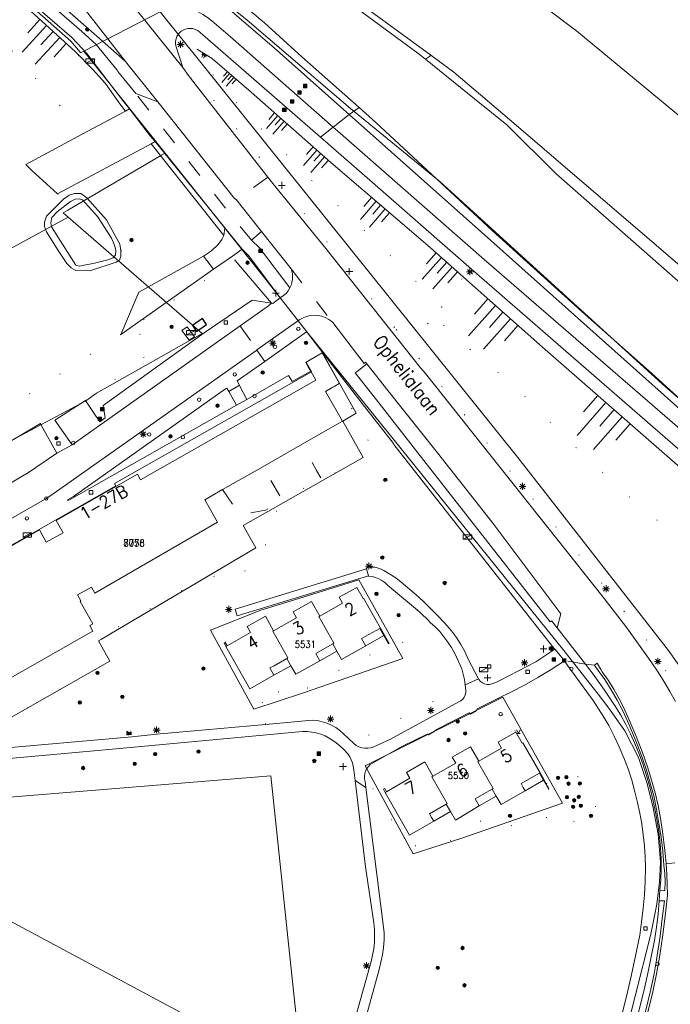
# Model space of a CAD drawing. Header units: metres. Extents: x 3 to 114181, y 112716 to 476231.
# Tile 86 of 90: x 112737 to 112832, y 475804 to 475948. Entities that reach past the tile are written whole.
import ezdxf
from ezdxf.enums import TextEntityAlignment as Align

# ---------------------------------------------------------------- set-up
doc = ezdxf.new("R2010")
doc.units = ezdxf.units.M
doc.header["$MEASUREMENT"] = 0
for name, pattern in [('DGN Style 1', [5.201608, 0.008655, -5.192953]), ('DGN Style 3', [12.11689, 8.654921, -3.461969]), ('DGN Style 5', [6.058445, 2.596476, -3.461969])]:
    doc.linetypes.add(name, pattern=pattern)
for name, color, linetype, lineweight in [('Cultuurscheiding BGT', 3, 'DGN Style 1', 0), ('Functie scheiding OTD BGT', 7, 'DGN Style 5', 0), ('Functie scheiding OWT BGT', 4, 'DGN Style 5', 0), ('Functie scheiding WGD BGT', 7, 'DGN Style 5', 0), ('Insteeksloot BGT', 4, 'Continuous', 0), ('Kadasterperceelnummers', 14, 'Continuous', 0), ('Kadasterpercelen', 14, 'Continuous', 13), ('Kant algemeen verharding BGT', 7, 'Continuous', 0), ('Kant water BGT', 4, 'Continuous', 0), ('Kruinlijn BGT', 3, 'Continuous', 0), ('Kruinlijn symbool BGT', 3, 'Continuous', 0), ('Lage trafo BGT', 1, 'Continuous', 30), ('Luifel H1 BGT', 1, 'DGN Style 3', 13), ('Muur BGT', 1, 'Continuous', 13), ('Onbegroeid terreindeel BGT', 7, 'Continuous', 0), ('Pand BGT', 7, 'Continuous', 13), ('Symbool Afval Apart Plaats BGT', 5, 'Continuous', 0), ('Symbool Bank BGT', 2, 'Continuous', 0), ('Symbool Boom BGT', 3, 'Continuous', 0), ('Symbool Drainageput BGT', 5, 'Continuous', 0), ('Symbool Inspectieput BGT', 5, 'Continuous', 0), ('Symbool Kast BGT', 7, 'Continuous', 0), ('Symbool Kolk BGT', 5, 'Continuous', 0), ('Symbool Lichtmast BGT', 7, 'Continuous', 0), ('Symbool Paal - Steen BGT', 7, 'Continuous', 0), ('Symbool Verkeersbordpaal BGT', 7, 'Continuous', 0), ('Symbool Verklikker Transportleiding BGT', 5, 'Continuous', 0), ('Symbool Waterleidingput BGT', 5, 'Continuous', 0), ('Tekst Nummeraanduidingsreeks BGT', 7, 'Continuous', 0), ('Tekst ORL Straatnaam BGT', 3, 'Continuous', 0), ('Tussenmuur BGT', 7, 'Continuous', 13), ('Walbescherming BGT', 5, 'Continuous', 13)]:
    doc.layers.add(name, color=color, linetype=linetype, lineweight=lineweight)
doc.styles.add('Style-STANDARD', font='STANDARD.shx')

# ---------------------------------------------------------------- blocks, each defined once
blk = doc.blocks.new('CELS04')
at = {"layer": 'Kruinlijn symbool BGT'}
for p, q in [((-0.176, 0.516), (-0.13, -0.011)), ((0.084, 0.538), (0.13, 0.011)), ((-0.283, 0.241), (-0.26, -0.023)), ((-0.023, 0.264), (0, 0)), ((0.237, 0.286), (0.26, 0.023))]:
    blk.add_line(p, q, dxfattribs=at)
blk = doc.blocks.new('CELS04_5')
at = {"layer": 'Kruinlijn symbool BGT'}
for p, q in [((-0.113, 0.29), (-0.074, -0.01)), ((0.035, 0.309), (0.074, 0.01)), ((-0.019, 0.15), (0, 0)), ((0.128, 0.169), (0.147, 0.019)), ((-0.167, 0.131), (-0.147, -0.019))]:
    blk.add_line(p, q, dxfattribs=at)
blk = doc.blocks.new('CELS04_6')
at = {"layer": 'Kruinlijn symbool BGT'}
for p, q in [((-0.139, 0.335), (-0.085, -0.013)), ((0.032, 0.361), (0.085, 0.013)), ((-0.197, 0.148), (-0.17, -0.026)), ((-0.027, 0.174), (0, 0)), ((0.144, 0.2), (0.17, 0.026))]:
    blk.add_line(p, q, dxfattribs=at)
blk = doc.blocks.new('CELS04_7')
at = {"layer": 'Kruinlijn symbool BGT'}
for p, q in [((-0.04, 0.047), (-0.013, -0.006)), ((-0.039, 0.014), (-0.025, -0.013)), ((-0.015, 0.06), (0.013, 0.006)), ((-0.014, 0.027), (0, 0)), ((0.012, 0.04), (0.025, 0.013))]:
    blk.add_line(p, q, dxfattribs=at)
blk = doc.blocks.new('CELS04_8')
at = {"layer": 'Kruinlijn symbool BGT'}
for p, q in [((0.053, 0.434), (0.104, 0.012)), ((-0.154, 0.409), (-0.104, -0.012)), ((-0.233, 0.186), (-0.207, -0.025)), ((-0.025, 0.211), (0, 0)), ((0.182, 0.236), (0.207, 0.025))]:
    blk.add_line(p, q, dxfattribs=at)
blk = doc.blocks.new('CELS04_9')
at = {"layer": 'Kruinlijn symbool BGT'}
for p, q in [((-0.067, 0.164), (-0.042, -0.006)), ((0.016, 0.176), (0.042, 0.006)), ((-0.096, 0.073), (-0.083, -0.012)), ((-0.013, 0.085), (0, 0)), ((0.071, 0.097), (0.083, 0.012))]:
    blk.add_line(p, q, dxfattribs=at)
blk = doc.blocks.new('CELS04_10')
at = {"layer": 'Kruinlijn symbool BGT'}
for p, q in [((-0.094, 0.243), (-0.062, -0.008)), ((0.029, 0.259), (0.062, 0.008)), ((-0.14, 0.11), (-0.123, -0.016)), ((-0.016, 0.126), (0, 0)), ((0.107, 0.142), (0.123, 0.016))]:
    blk.add_line(p, q, dxfattribs=at)
blk = doc.blocks.new('CELS04_49')
at = {"layer": 'Kruinlijn symbool BGT'}
for p, q in [((0.074, 0.609), (0.145, 0.018)), ((-0.217, 0.574), (-0.145, -0.018)), ((-0.036, 0.296), (0, 0)), ((0.255, 0.331), (0.291, 0.035)), ((-0.327, 0.261), (-0.291, -0.035))]:
    blk.add_line(p, q, dxfattribs=at)
blk = doc.blocks.new('CELS04_51')
at = {"layer": 'Kruinlijn symbool BGT'}
for p, q in [((-0.242, 0.611), (-0.155, -0.021)), ((0.068, 0.653), (0.155, 0.021)), ((-0.043, 0.316), (0, 0)), ((0.267, 0.358), (0.31, 0.042)), ((-0.353, 0.274), (-0.31, -0.042))]:
    blk.add_line(p, q, dxfattribs=at)
blk = doc.blocks.new('CELQ75')
at = {"layer": 'Symbool Afval Apart Plaats BGT'}
for p, q in [((-0.01, 0.003), (-0.02, 0.001)), ((-0.02, 0.001), (-0.017, -0.001)), ((-0.012, 0.007), (-0.007, 0.016)), ((-0.012, 0.007), (-0.005, 0.003)), ((-0.006, -0.006), (-0.01, 0.003)), ((-0.007, 0.016), (0.007, 0.016)), ((0, 0.012), (-0.005, 0.003)), ((0.002, 0.008), (0, 0.012)), ((0.002, 0.008), (0, 0.006)), ((0, 0.006), (0.009, 0.006)), ((0.007, 0.016), (0.009, 0.013)), ((0.014, 0.006), (0.007, 0.001)), ((0.012, -0.008), (0.007, 0.001)), ((0.009, 0.006), (0.013, 0.015)), ((0.013, 0.015), (0.009, 0.013)), ((0.014, 0.006), (0.019, -0.003)), ((-0.019, -0.005), (-0.017, -0.001)), ((-0.01, -0.016), (-0.019, -0.005)), ((-0.009, -0.004), (-0.011, -0.008)), ((-0.011, -0.008), (-0.001, -0.008)), ((-0.001, -0.016), (-0.01, -0.016)), ((-0.009, -0.004), (-0.006, -0.006)), ((-0.001, -0.008), (-0.001, -0.016)), ((0.002, -0.012), (0.007, -0.004)), ((0.007, -0.02), (0.002, -0.012)), ((0.007, -0.004), (0.007, -0.008)), ((0.007, -0.008), (0.012, -0.008)), ((0.012, -0.016), (0.007, -0.016)), ((0.007, -0.016), (0.007, -0.02)), ((0.019, -0.003), (0.012, -0.016))]:
    blk.add_line(p, q, dxfattribs=at)
at = {"layer": 'Symbool Afval Apart Plaats BGT', "flags": 128}
blk.add_lwpolyline([(-0.013, 0.025), (0.012, 0.025), (0.025, 0.012), (0.025, -0.013), (0.012, -0.025), (-0.013, -0.025), (-0.025, -0.013), (-0.025, 0.012)], close=True, dxfattribs=at)
blk = doc.blocks.new('CELQ31')
at = {"layer": 'Symbool Verklikker Transportleiding BGT'}
for p, q in [((0, 0), (-0.025, 0.05)), ((-0.025, 0), (0.025, 0)), ((0, 0), (0.025, 0.05))]:
    blk.add_line(p, q, dxfattribs=at)
blk = doc.blocks.new('CELQ70')
at = {"layer": 'Symbool Kast BGT'}
for p, q in [((-0.062, 0.031), (0.062, 0.031)), ((-0.062, -0.031), (-0.062, 0.031)), ((-0.062, -0.031), (0.062, 0.031)), ((0.062, -0.031), (0.062, 0.031)), ((-0.062, -0.031), (0.062, -0.031))]:
    blk.add_line(p, q, dxfattribs=at)
blk = doc.blocks.new('CELQ21')
at = {"layer": 'Symbool Lichtmast BGT'}
for p, q in [((-0.05, 0), (0.05, 0)), ((0.035, -0.034), (-0.035, 0.034)), ((0.035, 0.034), (-0.035, -0.034)), ((0, 0.053), (0, -0.047))]:
    blk.add_line(p, q, dxfattribs=at)
blk = doc.blocks.new('CELQ30')
at = {"layer": 'Symbool Verkeersbordpaal BGT'}
for p, q in [((-0.05, 0), (0.05, 0)), ((0, 0.05), (0, -0.05))]:
    blk.add_line(p, q, dxfattribs=at)
blk = doc.blocks.new('CELQ20')
at = {"layer": 'Symbool Paal - Steen BGT', "flags": 128}
for points in [[(-0.025, -0.025), (-0.025, 0.025), (0.025, 0.025), (0.025, -0.025)], [(-0.018, -0.018), (-0.018, 0.018), (0.018, 0.018), (0.018, -0.018)], [(-0.011, -0.011), (-0.011, 0.011), (0.011, 0.011), (0.011, -0.011)], [(-0.004, -0.004), (-0.004, 0.004), (0.004, 0.004), (0.004, -0.004)]]:
    blk.add_lwpolyline(points, close=True, dxfattribs=at)
blk = doc.blocks.new('CELQ24')
at = {"layer": 'Symbool Drainageput BGT'}
blk.add_circle((0, 0), 0.025, dxfattribs=at)
blk = doc.blocks.new('CELQ72')
at = {"layer": 'Symbool Inspectieput BGT', "flags": 128}
blk.add_lwpolyline([(0.025, 0.025), (-0.025, 0.025), (-0.025, -0.025), (0.025, -0.025)], close=True, dxfattribs=at)
blk = doc.blocks.new('CELQ24_1')
at = {"layer": 'Symbool Kolk BGT'}
blk.add_circle((0, 0), 0.025, dxfattribs=at)
blk = doc.blocks.new('CELQ24_2')
at = {"layer": 'Symbool Waterleidingput BGT'}
blk.add_circle((0, 0), 0.025, dxfattribs=at)
blk = doc.blocks.new('BGT_BK')
at = {"layer": 'Symbool Bank BGT', "style": 'Style-STANDARD', "width": 0.399371}
blk.add_text('Bank', height=0.05, dxfattribs=at).set_placement((0.011, 0), align=Align.MIDDLE_CENTER)
blk = doc.blocks.new('CELA07')
at = {"layer": 'Symbool Boom BGT'}
for radius in [0.025, 0.018, 0.011, 0.00407]:
    blk.add_circle((0, 0), radius, dxfattribs=at)

msp = doc.modelspace()

# ---------------------------------------------------------------- linework, layer by layer
at = {"layer": 'Cultuurscheiding BGT', "flags": 128}
for points in [[(112752.32, 475935.01), (112751.49, 475936.06), (112749.38, 475939.03), (112747.51, 475941.12), (112744.99, 475943.66), (112738.47, 475949.64), (112734.49, 475953.08), (112733.57, 475953.6), (112732.45, 475954.03), (112731.69, 475954.27), (112730.28, 475954.42)], [(112745.99, 475931.62), (112745.04, 475932.71), (112743.26, 475935.22), (112736.8, 475942.44), (112734.77, 475945.11), (112733.23, 475946.56), (112731.05, 475948.2), (112730.23, 475948.37)], [(112762.84, 475944.01), (112760.02, 475946.2)], [(112798.58, 475906.32), (112789.44, 475915.52), (112780.52, 475923.89), (112776.6, 475927.89), (112769.34, 475935.32), (112764.75, 475940.76), (112762.84, 475944.01)], [(112801.77, 475910.74), (112796.91, 475915.05), (112782.39, 475927.5), (112779.41, 475930.12), (112770.72, 475937.75), (112765.03, 475942.66), (112765.01, 475942.68), (112762.84, 475944.01)], [(112761.83, 475939.83), (112762.33, 475940.22), (112773.82, 475925.85), (112778.78, 475919.65), (112791.96, 475903.01)], [(112735.01, 475930), (112737.75, 475927.22)], [(112766.69, 475916.83), (112756.09, 475930.24)], [(112742.38, 475922.92), (112743.25, 475922.13)], [(112751.66, 475914.6), (112754.6, 475910.54), (112754.5, 475909.49), (112754.25, 475908.52)], [(112768.38, 475913.18), (112767.98, 475913.79)], [(112769.98, 475914.22), (112768.38, 475913.18)], [(112768.38, 475913.18), (112751.65, 475902.35)], [(112768.38, 475913.18), (112773.69, 475906.9)], [(112798.58, 475906.32), (112798.74, 475906.5), (112800.14, 475907.53), (112800.59, 475907.85), (112800.84, 475908.18), (112801.31, 475910.15), (112801.77, 475910.74)], [(112938.47, 475791.91), (112938.21, 475792.14), (112910.98, 475815.63), (112893.63, 475831.09), (112855.86, 475863.7), (112834.29, 475882.21), (112813.33, 475900.48), (112801.77, 475910.74)], [(112796.54, 475903.89), (112797.02, 475904.64), (112797.89, 475905.57), (112798.58, 475906.32)], [(112791.96, 475903.01), (112792.67, 475903.53), (112793.79, 475903.63), (112795.22, 475903.86), (112796.54, 475903.89)], [(112942.58, 475772.03), (112940.55, 475775.1), (112937.99, 475777.59), (112934.08, 475780.23), (112930.72, 475782.88), (112927.01, 475786.42), (112924.7, 475790.12), (112922.34, 475793.22), (112917.03, 475796.96), (112909.16, 475803.45), (112899.08, 475813.03), (112887.9, 475823.96), (112876.07, 475832.84), (112867.21, 475840.81), (112860.91, 475846.71), (112857.11, 475849.97), (112854.71, 475853.07), (112847.64, 475858.9), (112844.94, 475860.29), (112842.13, 475863.59), (112840.67, 475865.43), (112836.11, 475868.48), (112831.45, 475874.07), (112826.78, 475877.91), (112816.8, 475887.15), (112809.13, 475894.93), (112802.36, 475900.47), (112799.75, 475903.3), (112798.92, 475903.64), (112797.82, 475903.82), (112796.54, 475903.89)], [(112751.65, 475902.35), (112736.08, 475892.23), (112726.88, 475886.54), (112724.02, 475884.54), (112722.01, 475883.02), (112720.11, 475881.69), (112719.59, 475881.23), (112718.73, 475880.26), (112718.43, 475879.56), (112718.53, 475878.85), (112718.94, 475878.24)], [(112746.46, 475892.69), (112753.6, 475897.74), (112756.5, 475900.35), (112756.46, 475901.2), (112755.95, 475901.77), (112755.18, 475902.23), (112754.19, 475902.41), (112753.01, 475902.5), (112751.65, 475902.35)], [(112791.96, 475903.01), (112792.84, 475901.9), (112807.02, 475884.27), (112820.71, 475867.62), (112828.2, 475858.19), (112830.62, 475854.47), (112831.71, 475852.54), (112832.5, 475851.14)], [(112781.11, 475899.64), (112781.19, 475899.68)], [(112791.61, 475886.27), (112788.66, 475884.95), (112787.73, 475887.08), (112786.96, 475889.58), (112786.04, 475890.73), (112782.96, 475894.79)], [(112784.06, 475889.64), (112787, 475884.5), (112781.33, 475881.16), (112780.91, 475881.37), (112777.68, 475879.42), (112775.44, 475878.07), (112774.16, 475876.01), (112773.34, 475873.99), (112772.69, 475872.23), (112772.9, 475871.16), (112772.48, 475869.53), (112769.5, 475867.57), (112766.79, 475866.01), (112765.1, 475867.07), (112761.94, 475865.72), (112760.04, 475864.6), (112757.82, 475863.3), (112754.4, 475861.4), (112748.19, 475857.84), (112750.05, 475854.55), (112744.4, 475851.43), (112740.94, 475849.37), (112736.75, 475847.04), (112734.78, 475846.01), (112728.9, 475845.35)], [(112739.86, 475889.32), (112740.85, 475889.56), (112741.99, 475889.83)], [(112795.04, 475862.04), (112793.96, 475858.33), (112792.24, 475856.71), (112791.94, 475856.67), (112789.69, 475856.38), (112784.64, 475853.6), (112784.53, 475853.81), (112778.5, 475850.38), (112777.71, 475851.57), (112773.98, 475849.72), (112772.39, 475848.48)], [(112766.93, 475857.31), (112768.67, 475861.18)], [(112772.39, 475848.48), (112770.52, 475850.54)], [(112802.05, 475851.1), (112785.69, 475842.59)], [(112806.9, 475849.15), (112809.43, 475844.21)], [(112772.82, 475845.33), (112772.46, 475848.02), (112772.39, 475848.48)], [(112813.99, 475831.73), (112811.81, 475831.53), (112809.67, 475830.79), (112808.09, 475830.24), (112807.56, 475830.8), (112806.67, 475831.73), (112803.81, 475831.07), (112801.94, 475829.38), (112798.85, 475827.82), (112798.63, 475827.81), (112794.66, 475827.54), (112793.26, 475828.53), (112792.73, 475828.91), (112788.14, 475836.59), (112787.65, 475838.03), (112787.64, 475838.85)], [(112813.9, 475836.64), (112815.23, 475837.93), (112816.72, 475838.4), (112818.76, 475837.59), (112820.98, 475834.71), (112821.25, 475831.62), (112819.95, 475830.83), (112817.44, 475831.22), (112813.99, 475831.73)], [(112814.21, 475835.92), (112813.99, 475831.73)]]:
    msp.add_lwpolyline(points, dxfattribs=at)
at = {"layer": 'Functie scheiding OTD BGT', "flags": 128}
for points in [[(112780.91, 475881.37), (112780.27, 475882.45), (112778.19, 475886.3)], [(112766.54, 475879.66), (112769.04, 475876), (112772.83, 475876.66), (112775.44, 475878.07), (112775.13, 475878.35), (112772.41, 475883)]]:
    msp.add_lwpolyline(points, dxfattribs=at)
at = {"layer": 'Functie scheiding OWT BGT', "flags": 128}
for points in [[(112796.99, 475943.19), (112796.8, 475943), (112796.21, 475942.59)], [(112785.05, 475934.52), (112786.5, 475935.55)]]:
    msp.add_lwpolyline(points, dxfattribs=at)
at = {"layer": 'Functie scheiding WGD BGT', "flags": 128}
for points in [[(112770.78, 475916.13), (112768.06, 475919.4), (112753.82, 475937.6)], [(112782.72, 475932.67), (112780.87, 475931.19)], [(112773.15, 475925.36), (112768.51, 475922.06)], [(112776.55, 475911.95), (112782.64, 475904.1)], [(112769.12, 475903.58), (112769.15, 475903.53), (112771.56, 475900.08)], [(112771.54, 475900.06), (112772.7, 475898.41)], [(112787.59, 475868.06), (112787.87, 475867.05)], [(112815.15, 475856.33), (112815.97, 475855.33), (112816.52, 475854.65)], [(112819.63, 475854.13), (112816.52, 475854.65)], [(112816.52, 475854.65), (112816.55, 475854.62)], [(112802.05, 475851.1), (112803.97, 475852)], [(112787.51, 475836.1), (112785.92, 475837.13)], [(112838.76, 475825.69), (112831.45, 475824.93)], [(112830.44, 475819.52), (112830.53, 475821.07)]]:
    msp.add_lwpolyline(points, dxfattribs=at)
at = {"layer": 'Insteeksloot BGT', "flags": 128}
for points in [[(112744.75, 475969.88), (112744.78, 475969.49), (112745.74, 475968.43), (112751.07, 475964.06), (112774.14, 475944.21), (112785.05, 475934.52)], [(112775.22, 475959.12), (112796.99, 475943.19)], [(112796.99, 475943.19), (112800.38, 475940.7), (112809.47, 475932.95), (112872.8, 475878.69), (112905.44, 475850.3), (112913.66, 475842.25), (112915.09, 475841.01), (112929.72, 475828.29), (112934.77, 475823.91), (112945.18, 475814.86), (112979.23, 475785.36), (112991.6, 475774.64), (113000, 475767.1)], [(112785.05, 475934.52), (112804.44, 475917.31), (112836.16, 475889), (112838.46, 475886.99)], [(112743.25, 475922.13), (112744.08, 475922.7), (112744.87, 475922.97), (112745.52, 475922.97), (112745.81, 475922.95), (112746.68, 475922.34), (112749.56, 475919.11), (112751.49, 475915.54), (112751.66, 475914.6)], [(112743.25, 475922.13), (112740.77, 475919.62), (112740.49, 475918.78), (112740.47, 475918.13), (112740.78, 475917.37), (112742.57, 475914.46), (112743.76, 475912.7), (112744.37, 475912.1), (112745.04, 475911.72), (112747.09, 475911.64), (112750.97, 475912.91), (112751.43, 475913.23), (112751.64, 475913.77), (112751.66, 475914.6)]]:
    msp.add_lwpolyline(points, dxfattribs=at)
at = {"layer": 'Kadasterpercelen', "linetype": 'Continuous', "flags": 128}
for points in [[(112672.52, 475955.69), (112689.05, 475965.57), (112691.12, 475967.5), (112703.68, 475979.17), (112717.93, 475992.41), (112725.58, 475985.92), (112739.39, 475974.21), (112764.33, 475953.05), (112757.41, 475949.51), (112746.22, 475943.77), (112745.74, 475943.53), (112745.67, 475943.61), (112744.32, 475945.24), (112737.69, 475951.06), (112727.45, 475949.16), (112703.86, 475938.96), (112678.54, 475926.3)], [(112978.53, 475714.74), (112841.47, 475834.29), (112840.73, 475837.51), (112840, 475841.23), (112838.39, 475845.14), (112836.74, 475848.55), (112834.68, 475852.05), (112831.79, 475856.14), (112809.75, 475884.34), (112757.41, 475949.51), (112764.33, 475953.05), (112770.12, 475948.29), (112785.26, 475935.4), (112798.35, 475924.66), (112830.93, 475895.05), (112837.82, 475889.01), (112848.91, 475879.23), (112860.04, 475869.29), (112865.91, 475864.22), (112885.11, 475847.43), (112893.05, 475840.55), (112902.88, 475832.7), (112932.06, 475807.67), (112966.1, 475778.54)], [(112806.26, 475724), (112829.21, 475814.63), (112830.06, 475819.03), (112830.47, 475822.26), (112830.62, 475825.17), (112830.27, 475829.25), (112829.51, 475833.38), (112828.62, 475836.83), (112827.38, 475840.49), (112825.39, 475844.4), (112823.07, 475847.7), (112821.51, 475849.75), (112816.45, 475856.12), (112778.85, 475902.72), (112772.88, 475910.39), (112759.11, 475927.62), (112758.13, 475928.86), (112746.22, 475943.77), (112757.41, 475949.51), (112809.75, 475884.34), (112831.79, 475856.14), (112834.68, 475852.05)], [(112730.69, 475868.74), (112750.91, 475880.22), (112750.72, 475880.56), (112779.55, 475896.87), (112778.73, 475898.31), (112781.16, 475899.68), (112786.06, 475890.81), (112784.13, 475889.66), (112787.1, 475884.34), (112769.56, 475874.42), (112771.41, 475871.16), (112748.8, 475857.77), (112748.37, 475857.52), (112750.04, 475854.57), (112734.86, 475845.96)], [(112730.69, 475868.74), (112750.91, 475880.22), (112750.72, 475880.56), (112779.55, 475896.87), (112778.73, 475898.31), (112781.16, 475899.68), (112786.06, 475890.81), (112784.13, 475889.66), (112787.1, 475884.34), (112769.56, 475874.42), (112771.41, 475871.16), (112748.8, 475857.77), (112748.37, 475857.52), (112750.04, 475854.57), (112734.86, 475845.96)]]:
    msp.add_lwpolyline(points, dxfattribs=at)
for points in [[(112758.13, 475928.86), (112757.59, 475928.54), (112743.87, 475920.54), (112743.19, 475920.15), (112743.95, 475919.49), (112696.41, 475893.61), (112692.82, 475891.65), (112687.7, 475901.12), (112682.48, 475910.77), (112686.01, 475912.64), (112684.37, 475915.65), (112678.54, 475926.3), (112703.86, 475938.96), (112727.45, 475949.16), (112737.69, 475951.06), (112744.32, 475945.24), (112745.67, 475943.61), (112745.74, 475943.53), (112746.22, 475943.77)], [(112645.89, 475836.04), (112698.72, 475866.14), (112722.15, 475879.62), (112734.83, 475886.41), (112746.54, 475892.66), (112748.07, 475893.76), (112763.55, 475902.5), (112743.95, 475919.49), (112696.41, 475893.61), (112692.82, 475891.65), (112692.26, 475891.34), (112633.1, 475859.13)], [(112764.77, 475859.11), (112772.14, 475862.01), (112778.97, 475864.12), (112786.46, 475866.46), (112792.93, 475854.98), (112778.22, 475849.87), (112771.08, 475847.57)], [(112807.54, 475849.28), (112816.27, 475833.8), (112801.55, 475828.69), (112794.42, 475826.39), (112787.39, 475839.25)]]:
    msp.add_lwpolyline(points, close=True, dxfattribs=at)
at = {"layer": 'Kant algemeen verharding BGT', "flags": 128}
for points in [[(112731, 475957.39), (112732.98, 475955.71), (112744.48, 475945.79), (112746.64, 475943.43), (112749.8, 475939.32), (112752.08, 475936.36), (112752.89, 475935.32), (112755.95, 475931.39), (112756.64, 475930.54), (112766.87, 475917.95)], [(112753.82, 475937.6), (112751.22, 475940.82), (112751.09, 475940.98), (112748.03, 475944.73), (112745.93, 475946.66), (112734.09, 475956.96), (112732.7, 475958.15)], [(112735.88, 475956.71), (112747.31, 475946.68), (112751, 475943.43), (112752.33, 475942.25), (112742.5, 475954.86)], [(112760.72, 475941.37), (112751.9, 475952.42), (112751.72, 475952.66)], [(112782.72, 475932.67), (112767.69, 475945.87), (112764.94, 475948.22), (112764.32, 475948.7), (112763.66, 475949.14), (112762.97, 475949.52), (112762.26, 475949.84), (112758.41, 475951.23), (112756.65, 475952.06), (112755.09, 475952.87), (112754.1, 475953.87), (112754.08, 475953.85)], [(112760.02, 475946.2), (112760.23, 475946.46), (112760.49, 475946.68), (112760.78, 475946.86), (112761.11, 475947), (112761.46, 475947.08), (112761.82, 475947.1), (112762.18, 475947.06), (112762.53, 475946.96), (112762.85, 475946.8), (112763.15, 475946.59), (112763.26, 475946.48), (112780.87, 475931.19)], [(112760.02, 475946.2), (112759.84, 475945.9), (112759.72, 475945.57), (112759.65, 475945.24), (112759.63, 475944.89), (112759.68, 475944.55), (112760.72, 475941.37), (112761.52, 475940.23), (112761.83, 475939.83)], [(112752.33, 475942.25), (112757.04, 475936.38), (112768.25, 475922.22), (112768.51, 475922.06)], [(112773.15, 475925.36), (112761.83, 475939.83)], [(112757.04, 475936.38), (112753.82, 475937.6)], [(112752.89, 475935.32), (112752.32, 475935.01)], [(112745.99, 475931.62), (112752.32, 475935.01)], [(112785.05, 475934.52), (112782.72, 475932.67)], [(113000, 475743.37), (112967.09, 475772.03), (112947.3, 475789.31), (112943.79, 475792.5), (112926.01, 475807.75), (112885.14, 475843.29), (112845.34, 475878.24), (112841.7, 475881.36), (112840.96, 475882.04), (112837.06, 475885.42), (112804.82, 475913.32), (112783.39, 475932.07), (112782.72, 475932.67)], [(112737.75, 475927.22), (112745.99, 475931.62)], [(112780.87, 475931.19), (112787.7, 475925.27), (112802.95, 475911.89), (112883.54, 475841.89), (112924.37, 475806.33), (112936.9, 475795.35), (112937.81, 475794.35), (112940.32, 475792.28), (112965.23, 475770.7), (113000, 475740.4)], [(112756.09, 475930.24), (112742.38, 475922.92)], [(112756.09, 475930.24), (112756.64, 475930.54)], [(112737.75, 475927.22), (112738.63, 475926.33), (112742.38, 475922.92)], [(112832.79, 475848.67), (112832, 475850.13), (112831.16, 475851.56), (112830.27, 475852.96), (112829.34, 475854.33), (112825.67, 475859.44), (112822.24, 475863.91), (112796.23, 475896.61), (112795.49, 475897.48), (112781.62, 475914.93), (112773.88, 475924.43), (112773.15, 475925.36)], [(112768.51, 475922.06), (112772.22, 475917.42), (112776.55, 475911.95)], [(112763.76, 475913.78), (112765.19, 475911.89), (112767.98, 475913.79), (112769.4, 475914.83), (112766.87, 475917.95), (112766.69, 475916.83)], [(112763.76, 475913.78), (112764.9, 475914.57), (112765.87, 475915.52), (112766.42, 475916.21), (112766.69, 475916.83)], [(112770.78, 475916.13), (112772.22, 475917.42)], [(112776.39, 475909.15), (112771.95, 475914.99), (112770.78, 475916.13)], [(112769.4, 475914.83), (112769.98, 475914.22)], [(112773.69, 475906.9), (112773.86, 475906.88), (112774.98, 475907.69), (112770.35, 475913.83), (112769.98, 475914.22)], [(112751.65, 475902.35), (112765.19, 475911.89)], [(112776.55, 475911.95), (112776.66, 475911.59), (112776.74, 475911.21), (112776.77, 475910.79), (112776.75, 475910.36), (112776.68, 475909.94), (112776.56, 475909.54), (112776.39, 475909.15), (112776.13, 475908.73), (112775.81, 475908.35), (112775.44, 475908.02), (112774.98, 475907.69)], [(112744.54, 475886.19), (112769.12, 475903.58), (112773.25, 475906.54), (112773.69, 475906.9)], [(112746.46, 475892.69), (112747.54, 475891.1), (112748.58, 475889.58), (112749.35, 475890.15), (112749.05, 475891.94), (112763.85, 475902.58), (112770.85, 475907.35), (112773.69, 475906.9)], [(112782.64, 475904.1), (112782.36, 475904.34), (112782.06, 475904.55), (112781.56, 475904.81), (112781.04, 475905), (112780.49, 475905.11), (112779.93, 475905.15), (112779.37, 475905.1), (112778.82, 475904.98), (112778.3, 475904.78), (112777.81, 475904.51), (112771.56, 475900.08), (112771.54, 475900.06)], [(112782.64, 475904.1), (112787.23, 475898.11), (112787.42, 475898.27), (112787.64, 475898.03)], [(112781.19, 475899.68), (112778.94, 475902.58), (112778.82, 475902.74), (112772.7, 475898.41), (112768.68, 475895.55), (112769, 475894.93)], [(112702.81, 475856.84), (112704.81, 475858.01), (112706.68, 475859.07), (112709.25, 475860.54), (112709.34, 475860.38), (112713.53, 475862.81), (112717.8, 475865.25), (112719.7, 475866.33), (112727.67, 475870.89), (112738.09, 475876.84), (112740.56, 475878.25), (112741.4, 475878.8), (112771.54, 475900.06)], [(112791.61, 475886.27), (112791.52, 475886.39), (112787.31, 475891.81), (112781.19, 475899.68)], [(112811.78, 475867.16), (112805.92, 475874.92), (112797.97, 475885.05), (112790.71, 475894.13), (112787.64, 475898.03), (112786.22, 475896.93), (112785.95, 475896.73), (112789.05, 475892.8), (112796.32, 475883.45), (112814.48, 475860.31), (112814.69, 475860.48), (112814.78, 475860.36), (112815.51, 475859.42), (112816.02, 475861.51), (112811.78, 475867.16)], [(112770.1, 475892.83), (112776.19, 475896.34), (112776.27, 475896.2), (112776.69, 475895.45), (112779.42, 475896.98)], [(112767.42, 475894.02), (112769, 475894.93)], [(112767.42, 475894.02), (112767.15, 475894.5), (112766.97, 475894.37), (112744.71, 475878.67), (112743.83, 475878.16), (112743.91, 475878.04), (112744.11, 475878.16), (112768.58, 475892.01)], [(112741.99, 475889.83), (112746.46, 475892.69)], [(112770.1, 475892.83), (112768.58, 475892.01)], [(112722.69, 475879.09), (112724.5, 475880.22), (112725.34, 475878.8), (112726.79, 475879.69), (112725.96, 475881.14), (112739.86, 475889.32)], [(112739.86, 475889.32), (112740, 475889.08), (112742.28, 475885), (112744.54, 475886.19), (112741.99, 475889.83)], [(112722.69, 475879.09), (112722.79, 475878.92), (112725.21, 475874.56), (112738.11, 475882.17), (112742.28, 475885)], [(112768.67, 475861.18), (112768.38, 475862.12), (112768.36, 475862.19), (112787.59, 475868.06), (112787.54, 475868.23), (112787.98, 475868.31), (112788.43, 475868.33), (112788.87, 475868.29), (112789.3, 475868.19), (112789.72, 475868.04), (112790.12, 475867.83), (112791.01, 475867.31), (112791.86, 475866.74), (112792.68, 475866.1), (112794.84, 475864.27), (112795.87, 475863.34), (112797.97, 475861.26), (112798.98, 475860.16), (112800.02, 475859.01), (112800.74, 475858.04), (112801.39, 475857.02), (112801.97, 475855.96), (112802.48, 475854.87), (112803.97, 475852), (112804.04, 475851.87), (112804.26, 475851.6), (112804.55, 475851.38), (112804.87, 475851.23), (112805.22, 475851.15), (112805.58, 475851.15), (112806.09, 475851.3), (112806.59, 475851.49), (112807.08, 475851.72), (112812.36, 475854.48), (112815.15, 475856.33), (112815.02, 475856.49), (112812.99, 475858.98), (112791.61, 475886.27)], [(112768.67, 475861.18), (112787.87, 475867.05)], [(112787.87, 475867.05), (112787.88, 475867.01), (112788.4, 475866.94), (112788.91, 475866.8), (112789.39, 475866.61), (112789.85, 475866.36), (112790.28, 475866.05), (112790.67, 475865.7), (112795.04, 475862.04)], [(112802.05, 475851.1), (112801.94, 475851.9), (112801.76, 475852.68), (112801.52, 475853.44), (112800.52, 475855.71), (112800.04, 475856.56), (112799.51, 475857.37), (112798.93, 475858.15), (112798.31, 475858.89), (112797.63, 475859.59), (112796.92, 475860.24), (112796.61, 475860.56), (112795.55, 475861.61), (112795.04, 475862.04)], [(112815.51, 475859.42), (112819.63, 475854.13), (112820.94, 475854)], [(112822.12, 475791.56), (112825.66, 475805.52), (112826.33, 475808.5), (112826.97, 475811.49), (112827.57, 475814.49), (112827.85, 475816.45), (112828.08, 475818.43), (112828.25, 475820.4), (112828.36, 475822.38), (112828.4, 475824.37), (112828.36, 475825.97), (112828.26, 475827.58), (112828.1, 475829.18), (112827.88, 475830.77), (112827.6, 475832.35), (112827.27, 475833.92), (112826.87, 475835.48), (112826.4, 475837.15), (112825.86, 475838.81), (112825.25, 475840.44), (112824.58, 475842.04), (112823.84, 475843.61), (112823.04, 475845.16), (112822.31, 475846.39), (112821.54, 475847.61), (112820.74, 475848.8), (112817.07, 475853.89), (112816.55, 475854.62), (112814.6, 475853.37), (112812.67, 475852.18), (112810.7, 475851.07), (112808.69, 475850.02), (112806.9, 475849.15)], [(112830.53, 475821.07), (112830.66, 475822.62), (112830.72, 475824.17), (112830.71, 475825.73), (112830.63, 475827.28), (112830.47, 475828.82), (112830.25, 475830.36), (112829.94, 475832.26), (112829.55, 475834.14), (112829.1, 475836.01), (112828.57, 475837.86), (112827.98, 475839.68), (112827.45, 475841.13), (112826.87, 475842.55), (112826.23, 475843.94), (112825.54, 475845.31), (112824.79, 475846.66), (112823.99, 475847.97), (112822.4, 475850.35), (112820.74, 475852.68), (112819.94, 475853.73), (112819.63, 475854.13)], [(112831.45, 475824.93), (112831.31, 475826.51), (112831.12, 475828.09), (112830.89, 475829.67), (112830.6, 475831.56), (112830.25, 475833.44), (112829.82, 475835.31), (112829.32, 475837.16), (112828.76, 475838.99), (112827.96, 475841.23), (112827.11, 475843.46), (112826.19, 475845.66), (112825.22, 475847.83), (112824.52, 475849.18), (112823.77, 475850.49), (112822.96, 475851.78), (112822.1, 475853.03), (112821.88, 475853.34), (112821.34, 475854.27), (112820.94, 475854), (112821.51, 475853.22), (112822.48, 475851.9), (112823.41, 475850.4), (112824.28, 475848.87), (112825.09, 475847.31), (112825.84, 475845.72), (112826.53, 475844.09), (112827.26, 475842.29), (112827.94, 475840.46), (112828.56, 475838.62), (112829.12, 475836.75), (112829.62, 475834.87), (112830.04, 475832.87), (112830.39, 475830.85), (112830.69, 475828.82), (112830.94, 475826.79), (112831.12, 475824.75), (112831.23, 475823.51), (112831.28, 475822.28), (112831.27, 475821.04), (112831.09, 475821.04), (112830.53, 475821.07)], [(112785.69, 475842.59), (112786.07, 475842.24), (112786.47, 475842.05), (112786.89, 475841.91), (112787.33, 475841.85), (112787.77, 475841.85), (112788.21, 475841.91), (112788.64, 475842.04), (112791.09, 475843.15), (112801.1, 475848.61), (112801.41, 475848.79), (112801.67, 475849.03), (112801.88, 475849.31), (112802.03, 475849.63), (112802.12, 475849.97), (112802.13, 475850.33), (112802.08, 475850.67), (112802.05, 475851.1)], [(112787.64, 475838.85), (112787.87, 475839.17), (112788.15, 475839.44), (112788.48, 475839.66), (112792.85, 475842.13), (112796.48, 475843.88), (112796.65, 475843.81), (112797.51, 475844.29), (112797.82, 475844.57), (112802.62, 475847.01), (112802.79, 475846.84), (112803.66, 475847.32), (112803.78, 475847.62), (112806.9, 475849.15)], [(112728.9, 475845.35), (112731.05, 475841.56), (112753.24, 475843.51), (112757.42, 475843.96), (112761.84, 475844.35), (112772.82, 475845.33)], [(112772.82, 475845.33), (112779.69, 475845.94), (112780.41, 475845.87), (112781.12, 475845.72), (112781.8, 475845.5), (112782.46, 475845.2), (112783.09, 475844.85), (112783.68, 475844.42), (112784.21, 475843.94), (112785.69, 475842.59)], [(112783.17, 475792.42), (112788.27, 475810.64), (112788.49, 475811.56), (112788.66, 475812.5), (112788.75, 475813.44), (112788.78, 475814.39), (112788.74, 475815.34), (112788.64, 475816.29), (112787.46, 475824.51), (112785.92, 475837.13), (112785.73, 475838.69), (112785.66, 475839.19), (112785.54, 475839.68), (112785.36, 475840.15), (112785.13, 475840.6), (112784.86, 475841.02), (112784.28, 475841.65), (112783.65, 475842.22), (112782.98, 475842.75), (112782.27, 475843.23), (112781.53, 475843.65), (112780.89, 475843.9), (112780.24, 475844.08), (112779.57, 475844.2), (112778.9, 475844.26), (112778.22, 475844.26), (112750.44, 475841.69), (112727.71, 475839.63)], [(112787.64, 475838.85), (112787.46, 475838.51), (112787.35, 475838.14), (112787.3, 475837.75), (112787.32, 475837.37), (112787.4, 475836.99), (112787.51, 475836.1), (112790.18, 475814.91), (112790.16, 475813.81), (112790.07, 475812.72), (112789.92, 475811.63), (112789.7, 475810.56), (112789.43, 475809.49), (112785.29, 475794.49)], [(112831.45, 475824.93), (112831.55, 475823.41), (112831.61, 475821.89), (112831.62, 475820.37), (112831.3, 475817.27), (112830.91, 475814.19), (112830.49, 475811.3), (112830.02, 475808.84), (112829.51, 475806.2), (112825.91, 475791.77)], [(112824.08, 475790.05), (112824.24, 475790.72), (112824.35, 475791.14), (112827.85, 475804.94), (112828.32, 475806.94), (112828.76, 475808.93), (112829.27, 475811.33), (112829.74, 475813.73), (112830.04, 475815.65), (112830.27, 475817.58), (112830.44, 475819.52)], [(112830.44, 475819.52), (112830.97, 475819.52), (112831.18, 475819.52), (112830.88, 475816.94), (112830.55, 475814.37), (112830.04, 475810.87), (112829.67, 475808.87), (112829.11, 475806.19), (112828.47, 475803.53), (112826.19, 475794.61), (112825.47, 475791.59)]]:
    msp.add_lwpolyline(points, dxfattribs=at)
at = {"layer": 'Kant water BGT', "flags": 128}
for points in [[(112754.23, 475976.18), (112754.3, 475976.1), (112754.94, 475975.63), (112764.1, 475966.45), (112774.57, 475958.63), (112779.81, 475954.72), (112795.11, 475943.48), (112796.21, 475942.59)], [(112786.5, 475935.55), (112778.15, 475942.92), (112772.66, 475947.93), (112771.85, 475948.6), (112771.38, 475948.97), (112769.08, 475950.86), (112765.98, 475953.63), (112762.86, 475956.01), (112756.82, 475960.43), (112754.03, 475963.04), (112753.34, 475964.08), (112753.05, 475964.47), (112752.77, 475964.84), (112751.91, 475965.64), (112749.72, 475967.1), (112747.11, 475969.48), (112747.05, 475970.4), (112747.19, 475970.79), (112747.5, 475971.12), (112747.43, 475971.56)], [(112796.21, 475942.59), (112803.39, 475936.78), (112808.12, 475933.01), (112815.34, 475925.82), (112833.52, 475909.82), (112861.29, 475886.4), (112886.44, 475864.61), (112909.53, 475844.22), (112913.37, 475841.54), (112921.48, 475834.66), (112934.48, 475822.81), (112939.61, 475818.13), (112966.22, 475794.84), (113000, 475765.71)], [(112839.12, 475887.75), (112829.31, 475896.7), (112819.17, 475905.64), (112806, 475917.56), (112788.98, 475933.36), (112786.5, 475935.55)], [(112742.33, 475920.26), (112744.26, 475921.81), (112744.95, 475922.12), (112745.56, 475922.19), (112746.03, 475922.03), (112748.22, 475919.59), (112750.26, 475916.44), (112750.72, 475915.42), (112750.9, 475914.67), (112750.88, 475913.95), (112750.51, 475913.54), (112749.75, 475913.26), (112747.78, 475912.76), (112745.52, 475912.33), (112745.04, 475912.5), (112741.49, 475918.1), (112741.38, 475918.69), (112741.53, 475919.47), (112742.33, 475920.26)], [(112731.13, 475834.34), (112773.58, 475837.82), (112774.46, 475829.49), (112776.09, 475814.16), (112780.31, 475774.25), (112767.88, 475769.74), (112766.72, 475763.05)], [(112758.73, 475763.38), (112765.06, 475800.69), (112732.4, 475818.17), (112731.13, 475834.34)]]:
    msp.add_lwpolyline(points, dxfattribs=at)
at = {"layer": 'Kruinlijn BGT', "flags": 128}
for points in [[(112752.32, 475935.01), (112751.49, 475936.06), (112749.38, 475939.03), (112747.51, 475941.12), (112744.99, 475943.66), (112738.47, 475949.64), (112734.49, 475953.08), (112733.57, 475953.6), (112732.45, 475954.03), (112731.69, 475954.27), (112730.28, 475954.42)], [(112801.77, 475910.74), (112796.91, 475915.05), (112782.39, 475927.5), (112779.41, 475930.12), (112779.41, 475930.12), (112770.72, 475937.75), (112765.03, 475942.66), (112765.01, 475942.68), (112762.84, 475944.01)], [(112766.69, 475916.83), (112756.09, 475930.24)], [(112773.69, 475906.9), (112768.38, 475913.18)], [(112938.47, 475791.91), (112938.47, 475791.91), (112938.21, 475792.14), (112938.21, 475792.14), (112910.98, 475815.63), (112893.63, 475831.09), (112855.86, 475863.7), (112834.29, 475882.21), (112813.33, 475900.48), (112801.77, 475910.74)]]:
    msp.add_lwpolyline(points, dxfattribs=at)
at = {"layer": 'Lage trafo BGT', "flags": 128}
msp.add_lwpolyline([(112762.11, 475903.67), (112762.71, 475902.79), (112764.19, 475903.8), (112763.58, 475904.68), (112762.11, 475903.67)], dxfattribs=at)
at = {"layer": 'Luifel H1 BGT', "flags": 128}
for points in [[(112789.54, 475859.36), (112786.88, 475857.86)], [(112789.63, 475859.41), (112789.54, 475859.36)], [(112789.82, 475859.07), (112789.63, 475859.41)], [(112790.23, 475858.36), (112789.82, 475859.07)], [(112786.88, 475857.86), (112787.43, 475856.88), (112787.47, 475856.81)], [(112787.47, 475856.81), (112790.13, 475858.31)], [(112790.13, 475858.31), (112790.23, 475858.36)], [(112783.24, 475856.04), (112782.65, 475857.1), (112780.16, 475855.69), (112780.33, 475855.4), (112780.75, 475854.64)], [(112780.75, 475854.64), (112783.24, 475856.04)], [(112774.08, 475853.91), (112773.46, 475853.57), (112774.05, 475852.51), (112776.54, 475853.9), (112775.94, 475854.96)], [(112775.94, 475854.96), (112774.08, 475853.91)], [(112812.98, 475838.25), (112812.93, 475838.23), (112812.89, 475838.2), (112810.21, 475836.66)], [(112813.59, 475837.2), (112812.98, 475838.25)], [(112810.21, 475836.66), (112810.54, 475836.08)], [(112810.54, 475836.08), (112810.81, 475835.61)], [(112810.81, 475835.61), (112813.5, 475837.15)], [(112813.5, 475837.15), (112813.59, 475837.2)], [(112804.76, 475835.17), (112803.5, 475834.44)], [(112804.1, 475833.4), (112806.55, 475834.85)], [(112805.97, 475835.87), (112804.76, 475835.17)], [(112806.55, 475834.85), (112805.97, 475835.87)], [(112799.26, 475833.68), (112796.8, 475832.25), (112797.1, 475831.73)], [(112799.88, 475832.6), (112799.26, 475833.68)], [(112803.5, 475834.44), (112804.1, 475833.4)], [(112797.1, 475831.73), (112797.42, 475831.18)], [(112797.42, 475831.18), (112799.88, 475832.6)]]:
    msp.add_lwpolyline(points, dxfattribs=at)
at = {"layer": 'Muur BGT', "flags": 128}
for points in [[(112789.54, 475859.36), (112790.13, 475858.31), (112790.81, 475857.1), (112790.91, 475857.15), (112790.23, 475858.36), (112789.63, 475859.41)], [(112767.02, 475856.72), (112766.74, 475857.21), (112766.93, 475857.31)], [(112767.2, 475856.82), (112766.93, 475857.31)], [(112812.89, 475838.2), (112813.5, 475837.15), (112814.21, 475835.92)], [(112812.98, 475838.25), (112813.59, 475837.2), (112813.9, 475836.64)], [(112790.53, 475835.48), (112790.26, 475835.95), (112790.08, 475835.85), (112790.34, 475835.38)], [(112813.9, 475836.64), (112814.29, 475835.97), (112814.21, 475835.92)]]:
    msp.add_lwpolyline(points, dxfattribs=at)
at = {"layer": 'Onbegroeid terreindeel BGT', "flags": 128}
for points in [[(112865.33, 475907.89), (112818.39, 475946.7), (112792.14, 475966.5), (112790.13, 475968.43), (112789.92, 475968.62), (112781.64, 475964.11)], [(112754.25, 475908.52), (112763.76, 475913.78)], [(112751.65, 475902.35), (112754.25, 475908.52)], [(112760.58, 475902.92), (112761.36, 475903.48), (112762.4, 475902), (112761.62, 475901.49), (112760.58, 475902.92)], [(112769, 475894.93), (112769.07, 475894.79), (112770.1, 475892.83)], [(112768.58, 475892.01), (112767.42, 475894.02)]]:
    msp.add_lwpolyline(points, dxfattribs=at)
at = {"layer": 'Pand BGT', "flags": 128}
for points in [[(112779.42, 475896.98), (112779.02, 475897.69), (112778.7, 475898.25), (112779.37, 475898.64), (112781.11, 475899.64)], [(112781.11, 475899.64), (112783.65, 475895.18), (112783.59, 475895.15), (112782.96, 475894.79)], [(112729.67, 475866.52), (112729.96, 475866.68), (112731.28, 475867.43), (112730.64, 475868.56), (112739.73, 475873.75), (112740.73, 475871.96), (112743.2, 475873.35), (112742.19, 475875.14), (112754.08, 475881.9), (112754.53, 475881.1), (112780.17, 475895.67), (112779.42, 475896.98)], [(112782.96, 475894.79), (112782.66, 475894.62), (112781.57, 475894.01), (112784.06, 475889.64)], [(112727.1, 475848.45), (112727.33, 475848.59), (112727.79, 475847.76), (112747.01, 475858.67), (112747.55, 475858.97), (112747.1, 475859.76), (112747.53, 475860.01), (112745.67, 475863.31), (112745.81, 475863.39), (112745.32, 475864.26), (112747.34, 475865.4), (112747.84, 475864.53), (112765.77, 475874.88), (112763.91, 475878.17), (112766.54, 475879.66), (112772.41, 475883), (112778.19, 475886.3), (112784.06, 475889.64)], [(112789.63, 475859.41), (112787.17, 475863.78), (112787.08, 475863.73), (112786.16, 475865.36), (112783.6, 475863.92), (112784.08, 475863.06), (112780.74, 475861.16)], [(112780.74, 475861.16), (112779.55, 475863.27), (112776.88, 475861.77), (112777.37, 475860.9), (112773.99, 475859.01)], [(112773.99, 475859.01), (112772.8, 475861.13), (112770.13, 475859.63), (112770.62, 475858.76), (112767.2, 475856.82)], [(112782.65, 475857.1), (112783.24, 475856.04), (112783.93, 475854.81), (112787.47, 475856.81), (112787.43, 475856.88), (112786.88, 475857.86), (112789.54, 475859.36)], [(112789.63, 475859.41), (112789.54, 475859.36)], [(112767.02, 475856.72), (112767.2, 475856.82)], [(112770.52, 475850.54), (112767.02, 475856.72)], [(112775.94, 475854.96), (112776.54, 475853.9), (112777.23, 475852.66), (112780.75, 475854.64), (112780.33, 475855.4), (112780.16, 475855.69), (112782.65, 475857.1)], [(112770.52, 475850.54), (112774.05, 475852.51), (112773.46, 475853.57), (112774.08, 475853.91), (112775.94, 475854.96)], [(112809.43, 475844.21), (112806.85, 475842.73), (112807.35, 475841.86), (112804.01, 475839.94)], [(112809.43, 475844.21), (112810.38, 475842.57), (112810.46, 475842.62), (112812.98, 475838.25)], [(112804.01, 475839.94), (112802.79, 475842.05), (112800.14, 475840.53), (112800.64, 475839.66), (112797.32, 475837.76)], [(112797.32, 475837.76), (112796.11, 475839.85), (112793.42, 475838.3), (112793.91, 475837.44), (112790.53, 475835.48)], [(112805.97, 475835.87), (112806.55, 475834.85), (112807.28, 475833.59), (112810.81, 475835.61), (112810.54, 475836.08), (112810.21, 475836.66), (112812.89, 475838.2)], [(112812.98, 475838.25), (112812.93, 475838.23), (112812.89, 475838.2)], [(112790.34, 475835.38), (112790.53, 475835.48)], [(112790.34, 475835.38), (112793.89, 475829.14), (112797.42, 475831.18), (112797.1, 475831.73), (112796.8, 475832.25), (112799.26, 475833.68)], [(112799.26, 475833.68), (112799.88, 475832.6), (112800.6, 475831.33), (112804.1, 475833.4), (112803.5, 475834.44), (112804.76, 475835.17), (112805.97, 475835.87)]]:
    msp.add_lwpolyline(points, dxfattribs=at)
at = {"layer": 'Tussenmuur BGT', "flags": 128}
for points in [[(112780.74, 475861.16), (112780.62, 475861.1), (112782.82, 475857.19), (112782.65, 475857.1)], [(112775.94, 475854.96), (112776.08, 475855.04), (112773.87, 475858.94), (112773.99, 475859.01)], [(112805.97, 475835.87), (112806.11, 475835.95), (112803.87, 475839.86), (112804.01, 475839.94)], [(112799.26, 475833.68), (112799.41, 475833.77), (112797.16, 475837.67), (112797.32, 475837.76)]]:
    msp.add_lwpolyline(points, dxfattribs=at)
at = {"layer": 'Walbescherming BGT', "flags": 128}
msp.add_lwpolyline([(112765.06, 475800.69), (112732.4, 475818.17), (112731.13, 475834.34), (112773.58, 475837.82), (112774.46, 475829.49), (112776.09, 475814.16), (112780.31, 475774.25)], dxfattribs=at)

# ---------------------------------------------------------------- block references
at = {"layer": 'Kruinlijn symbool BGT'}
for name, p, xscale, yscale, zscale, rotation in [('CELS04', (112741.73, 475946.65), 10, 10, 10, 132.5048806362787), ('CELS04_7', (112763.92, 475943.35), 10, 10, 10, 121.6399753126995), ('CELS04_9', (112767.88, 475940.21), 9.999999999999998, 9.999999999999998, 9.999999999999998, 130.7667932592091), ('CELS04_10', (112775.07, 475933.93), 9.999999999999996, 9.999999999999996, 9.999999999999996, 131.2967801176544), ('CELS04_5', (112780.9, 475928.81), 10, 10, 10, 131.2974271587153), ('CELS04_6', (112789.65, 475921.27), 9.999999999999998, 9.999999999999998, 9.999999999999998, 130.6191665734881), ('CELS04_8', (112799.34, 475912.89), 9.999999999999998, 9.999999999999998, 9.999999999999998, 131.5668678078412), ('CELS04_49', (112807.55, 475905.61), 10, 10, 10, 131.5642765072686), ('CELS04_51', (112823.81, 475891.35), 9.999999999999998, 9.999999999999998, 9.999999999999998, 131.1021824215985)]:
    msp.add_blockref(name, p, dxfattribs=dict(at, xscale=xscale, yscale=yscale, zscale=zscale, rotation=rotation))
at = {"layer": 'Symbool Afval Apart Plaats BGT', "xscale": 10, "yscale": 10, "zscale": 10}
msp.add_blockref('CELQ75', (112814.59, 475856.43), dxfattribs=at)
at = {"layer": 'Symbool Bank BGT', "xscale": 10, "yscale": 10, "zscale": 10}
msp.add_blockref('BGT_BK', (112752.74, 475844.04), dxfattribs=at)
at = {"layer": 'Symbool Boom BGT', "xscale": 10, "yscale": 10, "zscale": 10}
for p in [(112746.72, 475946.93), (112753.2, 475916.15), (112770.19, 475912.84), (112759.07, 475903.46), (112778.74, 475901.12), (112772.4, 475896.79), (112765.79, 475891.93), (112742.21, 475887.16), (112758.91, 475887.44), (112790.34, 475881.1), (112789.91, 475869.72), (112799.03, 475866), (112789.05, 475864.42), (112792.29, 475861.3), (112763.73, 475853.48), (112748.22, 475852.85), (112751.86, 475849.35), (112745.64, 475848.53), (112800.94, 475845.73), (112799.6, 475843.04), (112802.03, 475844), (112756.66, 475840.98), (112763.01, 475841.35), (112779.95, 475839.97), (112746.12, 475838.94), (112753.68, 475839.55), (112815.63, 475837.51), (112816.84, 475837.61), (112817.16, 475836.66), (112818.82, 475836.69), (112816.92, 475834.68), (112817.99, 475834.22), (112818.65, 475834.72), (112817.82, 475833.28), (112818.96, 475833.42), (112808.59, 475831.96), (112820.44, 475831.95), (112801.65, 475812.62), (112798.02, 475809.74), (112801.92, 475807.17)]:
    msp.add_blockref('CELA07', p, dxfattribs=at)
at = {"layer": 'Symbool Drainageput BGT', "xscale": 10, "yscale": 10, "zscale": 10}
msp.add_blockref('CELQ24', (112807.22, 475846.83), dxfattribs=at)
at = {"layer": 'Symbool Inspectieput BGT', "xscale": 10, "yscale": 10, "zscale": 10}
for p in [(112767.01, 475904.1), (112742.53, 475886.39), (112747.27, 475879.26), (112805.53, 475853.8), (112811.18, 475853.01), (112828.43, 475815.49)]:
    msp.add_blockref('CELQ72', p, dxfattribs=at)
at = {"layer": 'Symbool Kast BGT', "xscale": 10, "yscale": 10, "zscale": 10}
for p in [(112747.16, 475942.32), (112761.89, 475902.61), (112737.95, 475873.01), (112802.36, 475872.73), (112804.73, 475853.34)]:
    msp.add_blockref('CELQ70', p, dxfattribs=at)
at = {"layer": 'Symbool Kolk BGT', "xscale": 10, "yscale": 10, "zscale": 10}
for p in [(112771.2, 475893.33), (112744.69, 475886.5), (112760.71, 475887.32), (112740.72, 475878.36), (112817.58, 475853.45), (112830.17, 475810.29)]:
    msp.add_blockref('CELQ24_1', p, dxfattribs=at)
at = {"layer": 'Symbool Lichtmast BGT', "xscale": 10, "yscale": 10, "zscale": 10}
for p in [(112760.39, 475944.75), (112802.73, 475911.48), (112773.89, 475901.07), (112754.91, 475887.75), (112810.43, 475880.1), (112787.95, 475868.46), (112822.64, 475865.15), (112767.44, 475862.13), (112810.7, 475854.33), (112830.22, 475854.54), (112797.01, 475847.34), (112782.32, 475846.11), (112756.88, 475844.49), (112787.59, 475810.03)]:
    msp.add_blockref('CELQ21', p, dxfattribs=at)
at = {"layer": 'Symbool Paal - Steen BGT', "xscale": 10, "yscale": 10, "zscale": 10}
for p in [(112778.63, 475938.67), (112777.79, 475937.71), (112775.56, 475935.18), (112776.7, 475936.4), (112772.1, 475914.57), (112748.93, 475891.42), (112748.57, 475890.02), (112815.01, 475854.83), (112816.51, 475854.65), (112780.63, 475841.04)]:
    msp.add_blockref('CELQ20', p, dxfattribs=at)
at = {"layer": 'Symbool Verkeersbordpaal BGT', "xscale": 10, "yscale": 10, "zscale": 10}
for p in [(112775.21, 475924.14), (112785.07, 475911.54), (112774.31, 475908.38), (112813.48, 475856.35), (112805.29, 475852.14), (112784.16, 475839.15)]:
    msp.add_blockref('CELQ30', p, dxfattribs=at)
at = {"layer": 'Symbool Verklikker Transportleiding BGT', "xscale": 10, "yscale": 10, "zscale": 10}
msp.add_blockref('CELQ31', (112809.81, 475844.01), dxfattribs=at)
at = {"layer": 'Symbool Waterleidingput BGT', "xscale": 10, "yscale": 10, "zscale": 10}
for p in [(112777.61, 475903.18), (112774.21, 475900.53), (112768.31, 475896.5), (112763.1, 475892.81), (112755.79, 475887.73), (112737.9, 475875.44)]:
    msp.add_blockref('CELQ24_2', p, dxfattribs=at)

# ---------------------------------------------------------------- texts
at = {"layer": 'Kadasterperceelnummers', "linetype": 'Continuous', "lineweight": 0, "style": 'Style-STANDARD'}
for s, p in [('8058', (112753.57, 475871.86)), ('7776', (112753.57, 475871.86)), ('5531', (112778.64, 475857.02)), ('5530', (112801.03, 475837.84))]:
    msp.add_text(s, height=1, dxfattribs=at).set_placement(p, align=Align.MIDDLE_CENTER)
at = {"layer": 'Tekst Nummeraanduidingsreeks BGT', "linetype": 'Continuous', "lineweight": 0, "style": 'Style-STANDARD'}
for s, rotation, p in [('1-27B', 29.7, (112749.14, 475877.81)), ('2', 29.9, (112785.24, 475862.21)), ('3', 29.4, (112777.61, 475859.42)), ('4', 30.4, (112770.9, 475857.33)), ('5', 30, (112808.02, 475840.71)), ('6', 29.4, (112801.59, 475838.61)), ('7', 30.4, (112794.09, 475836.06))]:
    msp.add_text(s, height=1.8, rotation=rotation, dxfattribs=at).set_placement(p, align=Align.MIDDLE_CENTER)
at = {"layer": 'Tekst ORL Straatnaam BGT', "linetype": 'Continuous', "lineweight": 0, "style": 'Style-STANDARD'}
for rotation, p in [(308.302, (112789.2, 475901.84)), (76.8809, (112828.47, 475789.87))]:
    msp.add_text('Ophelialaan', height=2, rotation=rotation, dxfattribs=at).set_placement(p, align=Align.MIDDLE_LEFT)

doc.saveas('drawing.dxf')
